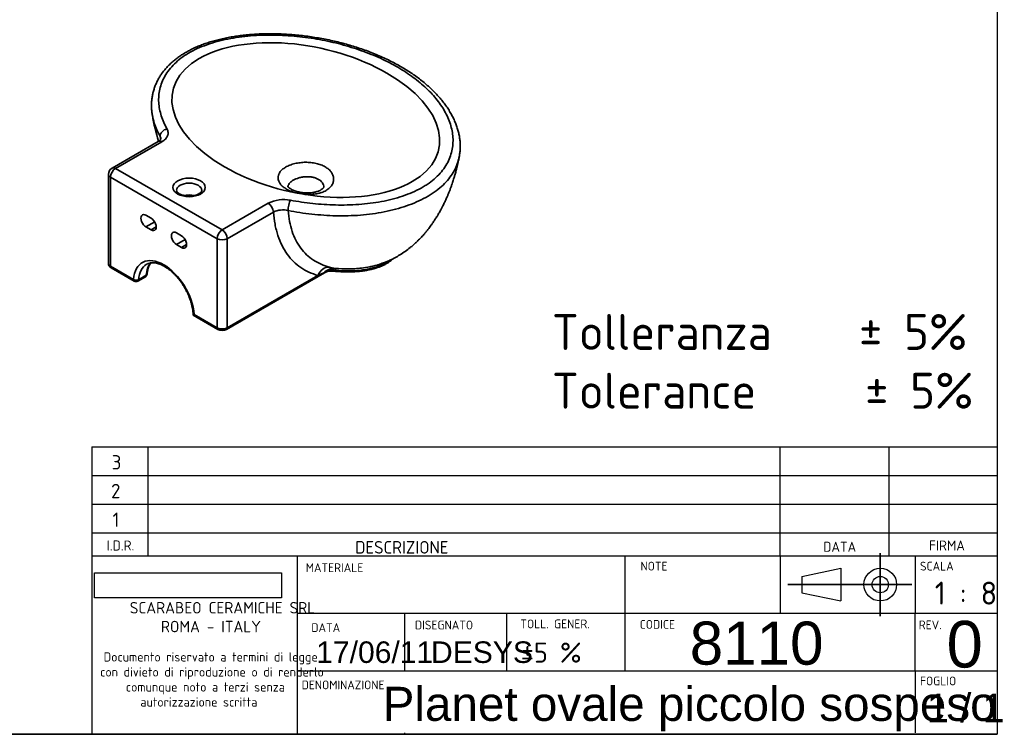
# Paper-space layout 'Foglio1' of a CAD drawing. Header units: millimetres. Extents: x 87 to 2283, y 58 to 1623.
# Tile 5 of 6: x 1185 to 2283, y 58 to 855. Entities that reach past the tile are written whole.
import ezdxf
from ezdxf.enums import TextEntityAlignment as Align
from ezdxf.lldxf.tags import DXFTag

# ---------------------------------------------------------------- set-up
doc = ezdxf.new("R2010")
doc.units = ezdxf.units.MM
for name, color, linetype in [('1', 7, 'Continuous'), ('Default', 7, 'Continuous'), ('Predefinito', 7, 'Continuous')]:
    doc.layers.add(name, color=color, linetype=linetype)
for name, color, linetype, lineweight in [('assi', 1, 'DASHDOT', 35), ('tangente', 2, 'Continuous', 35), ('visibile', 7, 'Continuous', 35)]:
    doc.layers.add(name, color=color, linetype=linetype, lineweight=lineweight)
doc.styles.add('SEACAD_Arial', font='ARIAL.TTF')
doc.styles.add('SEACAD_Solid_Edge_ISO', font='seiso.ttf')
doc.styles.add('SEACAD_Solid_Edge_ISOBI', font='seisobi.ttf')
tags = doc.linetypes.add('DASHDOT', pattern=[25.4, 12.7, -6.35, 0, -6.35]).pattern_tags.tags
tags[10:11] = [DXFTag(74, 4), DXFTag(75, 0), DXFTag(340, '0'), DXFTag(46, 0.0), DXFTag(50, 0.0), DXFTag(44, 0.0), DXFTag(45, 0.0)]
tags[8:9] = [DXFTag(74, 4), DXFTag(75, 0), DXFTag(340, '0'), DXFTag(46, 0.0), DXFTag(50, 0.0), DXFTag(44, 0.0), DXFTag(45, 0.0)]
tags[6:7] = [DXFTag(74, 4), DXFTag(75, 0), DXFTag(340, '0'), DXFTag(46, 0.0), DXFTag(50, 0.0), DXFTag(44, 0.0), DXFTag(45, 0.0)]
tags[4:5] = [DXFTag(74, 4), DXFTag(75, 0), DXFTag(340, '0'), DXFTag(46, 0.0), DXFTag(50, 0.0), DXFTag(44, 0.0), DXFTag(45, 0.0)]
picture_1 = doc.add_image_def('image1.jpg', size_in_pixel=(300, 40))

# ---------------------------------------------------------------- blocks, each defined once
blk = doc.blocks.new('SE7')
at = {"layer": 'tangente'}
for p, q in [((1343.2, 718.8), (1291.7, 689.1)), ((1291.7, 689.1), (1410.5, 620.5)), ((1404.8, 610.7), (1286.1, 679.3)), ((1286.1, 679.3), (1286.1, 580)), ((1410.5, 620.5), (1462, 650.2)), ((1467.7, 640.4), (1416.2, 610.7)), ((1335.3, 629.4), (1325.6, 623.8)), ((1337, 623.8), (1331.3, 620.5)), ((1369.2, 609.8), (1359.6, 604.2)), ((1370.9, 604.2), (1365.2, 600.9)), ((1404.8, 511.4), (1404.8, 610.7)), ((1416.2, 610.7), (1416.2, 511.4)), ((1286.1, 580), (1311.6, 565.2)), ((1536.5, 577.6), (1536.3, 577.6)), ((1537, 575.4), (1536.9, 575.4)), ((1317.3, 565), (1325.8, 569.9)), ((1416.2, 511.4), (1517.3, 569.8)), ((1379.3, 526.2), (1404.8, 511.4))]:
    blk.add_line(p, q, dxfattribs=at)
for centre, radius, start, end in [((1479.1, 617), 37.4, 78.5424, 117.2305), ((1478.4, 617.1), 25.7, 77.1822, 114.6968), ((1452.4, 729.4), 172.3, 292.1308, 294.4598), ((1535.6, 561.1), 16.5, 87.671, 135.991), ((1533.9, 557.1), 18.5, 80.8791, 123.3131), ((1560, 691.5), 116.3, 255.0926, 258.3355)]:
    blk.add_arc(centre, radius, start, end, dxfattribs=at)
for centre, major_axis, ratio, start_param, end_param in [((1349.1, 726.5), (6.96, 3.95), 0.775983, 1.156337, 2.817134), ((1343.2, 712.3), (4, -6.93), 0.57735, 2.356194, 3.141593), ((1291.7, 682.6), (8, 0), 0.57735, 3.141593, 3.926991), ((1291.7, 682.6), (-4, -6.93), 0.57735, 3.926991, 5.497787), ((1291.7, 682.6), (4, -6.93), 0.57735, 2.356194, 3.141593), ((1373.7, 664.6), (-14, 0), 0.57735, 3.137803, 6.277781), ((1462, 643.7), (4, -6.93), 0.57735, 0.785398, 2.356194), ((1486.6, 647.1), (-1.49, -7.86), 0.254002, 3.781258, 5.442055), ((1410.5, 614), (-4, -6.93), 0.57735, 3.926991, 5.497787), ((1410.5, 614), (4, -6.93), 0.57735, 0.785398, 2.356194), ((1410.5, 614), (-8, 0), 0.57735, 0.785398, 2.356194), ((1291.7, 583.3), (8, 0), 0.57735, 3.141593, 3.926991), ((1345.4, 542.5), (24, -41.6), 0.57735, 0.868828, 3.843561), ((1348.3, 544.1), (22, -38.1), 0.57735, 3.142987, 3.843561), ((1356.8, 549), (22, -38.1), 0.57735, 3.340056, 3.843561), ((1288.9, 581.6), (2, 3.46), 0.57735, 2.356194, 3.141593), ((1322.9, 571.8), (-3.99, 0.3), 0.623455, 2.401539, 3.139942), ((1528.6, 563.3), (4.1, 15.5), 0.806876, 0.204282, 1.357625), ((1535.7, 569.6), (0.45, 7.99), 0.14378, 5.528028, 6.232621), ((1535.9, 569.6), (0.6, 7.98), 0.121782, 5.530314, 6.239019), ((1314.5, 566.9), (2, 3.46), 0.57735, 2.356194, 3.141593), ((1314.5, 566.9), (3.99, -0.3), 0.623455, 3.972335, 5.543131), ((1314.5, 566.9), (-2, 3.46), 0.57735, 3.141593, 3.843561), ((1322.9, 571.8), (-2, 3.46), 0.57735, 3.141593, 3.843561), ((1407.7, 513.1), (2, 3.46), 0.57735, 2.356194, 3.141406), ((1410.5, 514.7), (-8, 0), 0.57735, 0.785398, 2.356194), ((1413.3, 513.1), (-2, 3.46), 0.57735, 3.141293, 3.926991)]:
    blk.add_ellipse(centre, major_axis=major_axis, ratio=ratio, start_param=start_param, end_param=end_param, dxfattribs=at)
blk.add_ellipse((1373.7, 667.9), major_axis=(18, 0), ratio=0.57735, dxfattribs=at)
for points, knots in [([(1486.6, 653.6), (1494.8, 652.1), (1503.1, 650.9), (1519.9, 649.1), (1528.4, 648.5), (1541.3, 648.2), (1545.6, 648.2), (1554.2, 648.4), (1558.6, 648.6), (1571.5, 649.6), (1579.9, 650.6), (1592.2, 652.9), (1596.3, 653.8), (1604.2, 655.8), (1608.1, 657), (1619.2, 660.7), (1626.1, 663.7), (1634, 668), (1635.5, 668.9), (1638.4, 670.8), (1639.9, 671.7), (1643.9, 674.7), (1646.4, 676.7), (1651, 680.9), (1653.1, 683.1), (1656.9, 687.6), (1658.5, 689.9), (1662.9, 697), (1664.9, 701.9), (1667.5, 711.8), (1668.1, 716.8), (1667.8, 726.7), (1667, 731.7), (1664.8, 739.1), (1664, 741.6), (1662, 746.4), (1660.8, 748.8), (1657, 756), (1653.9, 760.6), (1648.5, 767.4), (1646.6, 769.7), (1642.6, 774.1), (1640.4, 776.3), (1633.7, 782.6), (1628.8, 786.7), (1618.2, 794.5), (1612.5, 798.3), (1600.2, 805.4), (1593.8, 808.7), (1580.2, 814.9), (1573.2, 817.7), (1562.1, 821.6), (1558.3, 822.9), (1550.7, 825.2), (1546.8, 826.4), (1535.1, 829.5), (1527.1, 831.2), (1510.8, 834.2), (1502.4, 835.4), (1489.6, 836.7), (1485.3, 837), (1476.7, 837.5), (1472.4, 837.7), (1459.4, 837.8), (1450.8, 837.5), (1437.9, 836.5), (1433.6, 836), (1425.2, 834.8), (1421, 834.1), (1412.9, 832.5), (1408.9, 831.6), (1401.1, 829.4), (1397.2, 828.2), (1389.8, 825.6), (1386.2, 824.2), (1379.4, 821.1), (1376.2, 819.4), (1367, 814), (1361.8, 810), (1355.2, 803.6), (1353.2, 801.3), (1349.6, 796.7), (1348.1, 794.4), (1345.4, 789.6), (1344.2, 787.2), (1342.3, 782.4), (1341.6, 779.9), (1339.9, 772.4), (1339.5, 767.4), (1340.1, 757.5), (1341.1, 752.5), (1344.2, 742.6), (1346.4, 737.8), (1349.1, 733)], [0, 0, 0, 0, 0.03125, 0.03125, 0.0625, 0.0625, 0.078125, 0.078125, 0.09375, 0.09375, 0.125, 0.125, 0.140625, 0.140625, 0.15625, 0.15625, 0.1875, 0.1875, 0.195312, 0.195312, 0.203125, 0.203125, 0.21875, 0.21875, 0.234375, 0.234375, 0.25, 0.25, 0.28125, 0.28125, 0.3125, 0.3125, 0.34375, 0.34375, 0.359375, 0.359375, 0.375, 0.375, 0.40625, 0.40625, 0.421875, 0.421875, 0.4375, 0.4375, 0.46875, 0.46875, 0.5, 0.5, 0.53125, 0.53125, 0.5625, 0.5625, 0.578125, 0.578125, 0.59375, 0.59375, 0.625, 0.625, 0.65625, 0.65625, 0.671875, 0.671875, 0.6875, 0.6875, 0.71875, 0.71875, 0.734375, 0.734375, 0.75, 0.75, 0.765625, 0.765625, 0.78125, 0.78125, 0.796875, 0.796875, 0.8125, 0.8125, 0.84375, 0.84375, 0.859375, 0.859375, 0.875, 0.875, 0.890625, 0.890625, 0.90625, 0.90625, 0.9375, 0.9375, 0.96875, 0.96875, 1, 1, 1, 1]), ([(1341.5, 724.5), (1338.7, 729.4), (1336.4, 734.4), (1333.9, 742.4), (1333.2, 745.3), (1332.7, 748.2)], [0, 0, 0, 0, 0.03125, 0.03125, 0.04873903, 0.04873903, 0.04873903, 0.04873903]), ([(1349.1, 733), (1349.4, 732.4), (1349.7, 731.8), (1350.1, 730.5), (1350.2, 729.9), (1350.3, 728.9), (1350.3, 728.6), (1350.3, 728), (1350.2, 727.6), (1350.1, 726.7), (1349.9, 726.1), (1349.5, 725.1), (1349.3, 724.8), (1349, 724.2), (1348.8, 723.9), (1348.2, 723), (1347.7, 722.4), (1346.7, 721.3), (1346.1, 720.8), (1345.1, 720), (1344.7, 719.8), (1344, 719.3), (1343.6, 719.1), (1343.2, 718.8)], [0, 0, 0, 0, 0.125, 0.125, 0.25, 0.25, 0.3125, 0.3125, 0.375, 0.375, 0.5, 0.5, 0.5625, 0.5625, 0.625, 0.625, 0.75, 0.75, 0.875, 0.875, 0.9375, 0.9375, 1, 1, 1, 1]), ([(1675, 703), (1674.7, 701.3), (1674.3, 699.6), (1672.4, 692.7), (1670.2, 687.7), (1665.5, 680.4), (1663.7, 678), (1659.7, 673.4), (1657.5, 671.1), (1652.6, 666.7), (1649.9, 664.6), (1644.1, 660.6), (1640.9, 658.6), (1631, 653.1), (1623.8, 650), (1612.1, 645.9), (1608.1, 644.7), (1599.7, 642.4), (1595.5, 641.5), (1582.5, 638.9), (1573.7, 637.7), (1555.7, 636.3), (1546.5, 636.1), (1528.3, 636.5), (1519.3, 637.1), (1501.5, 639.1), (1492.8, 640.4), (1484.1, 642.2)], [0.7085835, 0.7085835, 0.7085835, 0.7085835, 0.71875, 0.71875, 0.75, 0.75, 0.765625, 0.765625, 0.78125, 0.78125, 0.796875, 0.796875, 0.8125, 0.8125, 0.84375, 0.84375, 0.859375, 0.859375, 0.875, 0.875, 0.90625, 0.90625, 0.9375, 0.9375, 0.96875, 0.96875, 1, 1, 1, 1]), ([(1481.3, 690.4), (1482.8, 691.3), (1484.4, 692), (1487.8, 693.4), (1489.7, 693.9), (1493.5, 694.9), (1495.4, 695.2), (1499.5, 695.7), (1501.5, 695.9), (1505.5, 695.9), (1507.6, 695.8), (1511.5, 695.4), (1513.5, 695.1), (1517.2, 694.2), (1519, 693.7), (1522.3, 692.4), (1523.9, 691.7), (1526.8, 690), (1528.1, 689.1), (1530.4, 687.1), (1531.4, 686), (1533, 683.8), (1533.6, 682.6), (1534.5, 680.2), (1534.8, 679), (1534.9, 676.5), (1534.8, 675.3), (1534.1, 672.9), (1533.6, 671.7), (1532.2, 669.4), (1531.2, 668.3), (1529.1, 666.3), (1527.8, 665.3), (1524.9, 663.6), (1523.3, 662.9), (1519.9, 661.7), (1518, 661.2), (1514.2, 660.5), (1512.3, 660.2), (1508.2, 660), (1506.2, 660), (1503.2, 660.1), (1502.3, 660.2), (1501.3, 660.3)], [0, 0, 0, 0, 0.03125, 0.03125, 0.0625, 0.0625, 0.09375, 0.09375, 0.125, 0.125, 0.15625, 0.15625, 0.1875, 0.1875, 0.21875, 0.21875, 0.25, 0.25, 0.28125, 0.28125, 0.3125, 0.3125, 0.34375, 0.34375, 0.375, 0.375, 0.40625, 0.40625, 0.4375, 0.4375, 0.46875, 0.46875, 0.5, 0.5, 0.53125, 0.53125, 0.5625, 0.5625, 0.59375, 0.59375, 0.625, 0.625, 0.6397323, 0.6397323, 0.6397323, 0.6397323]), ([(1493, 661.7), (1492.8, 661.8), (1492.6, 661.9), (1490.5, 662.4), (1488.7, 663), (1485.3, 664.4), (1483.8, 665.1), (1480.9, 666.8), (1479.6, 667.7), (1477.3, 669.6), (1476.3, 670.6), (1474.7, 672.7), (1474, 673.8), (1473.1, 676), (1472.9, 677.1), (1472.8, 679.3), (1472.9, 680.4), (1473.6, 682.6), (1474.1, 683.7), (1475.5, 685.8), (1476.4, 686.8), (1478.6, 688.7), (1479.9, 689.6), (1481.3, 690.4)], [0.683916, 0.683916, 0.683916, 0.683916, 0.6875, 0.6875, 0.71875, 0.71875, 0.75, 0.75, 0.78125, 0.78125, 0.8125, 0.8125, 0.84375, 0.84375, 0.875, 0.875, 0.90625, 0.90625, 0.9375, 0.9375, 0.96875, 0.96875, 1, 1, 1, 1]), ([(1518, 676.9), (1517, 677.4), (1516, 677.9), (1513.9, 678.7), (1512.7, 679), (1510.3, 679.5), (1509, 679.6), (1506.5, 679.8), (1505.1, 679.8), (1502.5, 679.7), (1501.2, 679.6), (1498.7, 679.1), (1497.4, 678.9), (1493.8, 677.8), (1491.6, 676.9), (1488.8, 675.3), (1487.9, 674.7), (1486.5, 673.5), (1485.9, 672.9), (1484.9, 671.6), (1484.5, 670.9), (1484.1, 669.8), (1483.9, 669.3), (1483.9, 668.9)], [0, 0, 0, 0, 0.03125, 0.03125, 0.0625, 0.0625, 0.09375, 0.09375, 0.125, 0.125, 0.15625, 0.15625, 0.1875, 0.1875, 0.25, 0.25, 0.28125, 0.28125, 0.3125, 0.3125, 0.34375, 0.34375, 0.3649951, 0.3649951, 0.3649951, 0.3649951]), ([(1523.8, 668.2), (1523.8, 668.2), (1523.8, 668.2), (1523.8, 669), (1523.7, 669.8), (1523.2, 671.4), (1522.8, 672.2), (1521.3, 674.4), (1519.9, 675.8), (1518, 676.9)], [0.8747113, 0.8747113, 0.8747113, 0.8747113, 0.875, 0.875, 0.90625, 0.90625, 0.9375, 0.9375, 1, 1, 1, 1]), ([(1517.3, 569.8), (1510.4, 571.7), (1504, 574.6), (1495.4, 580.5), (1492.7, 582.7), (1487.7, 587.7), (1485.3, 590.5), (1478.8, 599.5), (1475.4, 606.5), (1472.1, 616.3), (1471.5, 618.3), (1470.4, 622.5), (1469.9, 624.6), (1468.6, 631.2), (1468, 635.7), (1467.7, 640.4)], [0, 0, 0, 0, 0.25, 0.25, 0.375, 0.375, 0.5, 0.5, 0.75, 0.75, 0.8125, 0.8125, 0.875, 0.875, 1, 1, 1, 1]), ([(1484.1, 642.2), (1484.4, 637.9), (1484.9, 633.9), (1486.4, 626.1), (1487.4, 622.4), (1490.9, 611.9), (1494.1, 605.7), (1500.1, 597.6), (1502.3, 595.1), (1507.1, 590.6), (1509.6, 588.7), (1515, 585.1), (1517.8, 583.6), (1523.8, 581), (1526.9, 579.9), (1530.1, 579.1)], [0, 0, 0, 0, 0.125, 0.125, 0.25, 0.25, 0.5, 0.5, 0.625, 0.625, 0.75, 0.75, 0.875, 0.875, 1, 1, 1, 1]), ([(1524.7, 572.8), (1524.7, 572.8), (1524.7, 572.7), (1524.5, 572.6), (1524.3, 572.6), (1524, 572.5), (1523.9, 572.5), (1523.7, 572.6)], [0.7357756, 0.7357756, 0.7357756, 0.7357756, 0.75, 0.75, 0.875, 0.875, 1, 1, 1, 1]), ([(1536.9, 575.4), (1536.7, 575.1), (1536.4, 574.9), (1535.8, 574.7), (1535.4, 574.6), (1534.5, 574.6), (1534, 574.6), (1533.4, 574.6)], [0, 0, 0, 0, 0.125, 0.125, 0.25, 0.25, 0.4330329, 0.4330329, 0.4330329, 0.4330329]), ([(1536.5, 577.6), (1541.4, 577.2), (1546.3, 577), (1553.6, 577.1), (1556.1, 577.2), (1561, 577.4), (1563.4, 577.6), (1569, 578.3), (1572.1, 578.7), (1575.2, 579.3)], [0, 0, 0, 0, 0.03125, 0.03125, 0.046875, 0.046875, 0.0625, 0.0625, 0.08301264, 0.08301264, 0.08301264, 0.08301264])]:
    blk.add_open_spline(points, degree=3, knots=knots, dxfattribs=at)
for points in [[(1341.9, 721.4), (1341.7, 722.4), (1341.6, 723.4), (1341.5, 724.5)], [(1342.3, 722.2), (1342.2, 722.9), (1342, 723.7), (1341.5, 724.5)]]:
    blk.add_open_spline(points, degree=3, dxfattribs=at)
at = {"layer": 'visibile'}
for p, q in [((1339.2, 719.2), (1287.7, 689.5)), ((1283.7, 682.6), (1283.7, 583.3)), ((1331.3, 633.6), (1325.6, 636.8)), ((1325.6, 623.8), (1331.3, 620.5)), ((1359.6, 617.2), (1365.2, 614)), ((1365.2, 600.9), (1359.6, 604.2)), ((1286.9, 578.2), (1312.5, 563.4)), ((1415.3, 509.6), (1524.8, 572.8)), ((1316.5, 563.4), (1324.9, 568.3)), ((1378.2, 525.4), (1405.7, 509.6))]:
    blk.add_line(p, q, dxfattribs=at)
for centre, radius, start, end in [((1551.7, 785.5), 222.1, 189.6556, 197.2947), ((1291.7, 682.6), 8, 120, 180), ((1289.6, 583.4), 5.87, 181.0547, 242.4739), ((1322.9, 571.8), 4, 300, 355.6778), ((1531.9, 560.6), 14.1, 83.5866, 120.3449), ((1314.5, 566.9), 4, 240, 300), ((1410.5, 518.6), 10.2, 241.7528, 298.2472)]:
    blk.add_arc(centre, radius, start, end, dxfattribs=at)
for centre, major_axis, ratio, start_param, end_param in [((1503.8, 743), (148.3, -32.5), 0.538579, 1.037048, 2.607845), ((1503.8, 743), (148.3, -32.5), 0.538579, 2.607845, 4.178641), ((1503.8, 743), (-148.3, 32.5), 0.538579, 2.607845, 4.178641), ((1503.8, 743), (-148.3, 32.5), 0.538579, 1.037048, 2.607845), ((1373.7, 651.5), (14, 0), 0.57735, 1.148811, 2.000774), ((1325.6, 630.3), (4, -6.93), 0.57735, 2.356194, 5.497787), ((1331.3, 627), (-4, 6.93), 0.57735, 2.356194, 5.497787), ((1359.6, 610.7), (4, -6.93), 0.57735, 2.356194, 5.497787), ((1365.2, 607.4), (-4, 6.93), 0.57735, 2.356194, 5.497787)]:
    blk.add_ellipse(centre, major_axis=major_axis, ratio=ratio, start_param=start_param, end_param=end_param, dxfattribs=at)
for points, knots in [([(1675, 703), (1675.1, 703.7), (1675.5, 705.8), (1675.9, 709.5), (1676, 713.9), (1675.9, 718.3), (1675.4, 722.8), (1674.6, 727.3), (1673.4, 731.8), (1672, 736.5), (1670.2, 741.1), (1668, 745.8), (1665.6, 750.4), (1662.8, 755), (1659.7, 759.6), (1656.3, 764.1), (1652.5, 768.6), (1648.4, 773.1), (1644, 777.4), (1639.3, 781.7), (1634.4, 785.9), (1629.2, 789.9), (1623.7, 793.9), (1617.9, 797.7), (1611.9, 801.3), (1605.6, 804.9), (1599.2, 808.3), (1592.5, 811.6), (1585.6, 814.7), (1578.6, 817.6), (1571.4, 820.4), (1564.1, 822.9), (1556.6, 825.3), (1549.1, 827.6), (1541.4, 829.6), (1533.6, 831.4), (1525.8, 833.1), (1517.9, 834.5), (1510, 835.8), (1502, 836.9), (1494, 837.8), (1486.2, 838.4), (1478.4, 838.9), (1470.7, 839.2), (1463.1, 839.2), (1455.6, 839.1), (1448.3, 838.8), (1441, 838.3), (1434, 837.6), (1427.2, 836.7), (1420.5, 835.6), (1414, 834.4), (1407.8, 833), (1401.7, 831.4), (1395.9, 829.7), (1390.3, 827.8), (1384.9, 825.8), (1379.9, 823.6), (1375.1, 821.3), (1370.6, 818.8), (1366.3, 816.2), (1362.2, 813.5), (1358.3, 810.6), (1354.6, 807.5), (1351.1, 804.2), (1347.9, 800.9), (1345, 797.4), (1342.4, 793.8), (1340.1, 790.1), (1338.1, 786.3), (1336.3, 782.4), (1334.8, 778.4), (1333.6, 774.2), (1332.6, 770), (1332, 765.7), (1331.7, 761.4), (1331.7, 757), (1332, 752.5), (1332.4, 749.8), (1332.7, 748.2)], [0, 0, 0, 0, 0.006089, 0.018206, 0.030409, 0.042745, 0.05526, 0.068001, 0.08101, 0.094328, 0.107986, 0.121807, 0.135763, 0.149899, 0.164215, 0.178707, 0.193368, 0.208187, 0.223123, 0.238194, 0.253238, 0.268287, 0.283361, 0.298488, 0.313695, 0.328978, 0.344229, 0.359442, 0.374611, 0.38973, 0.40479, 0.419786, 0.434711, 0.449563, 0.464338, 0.479034, 0.493651, 0.508191, 0.522656, 0.537052, 0.551306, 0.565266, 0.57902, 0.592563, 0.605895, 0.619022, 0.631953, 0.644702, 0.657297, 0.669536, 0.681635, 0.693577, 0.705351, 0.716954, 0.728386, 0.739653, 0.750767, 0.761748, 0.772383, 0.782929, 0.793581, 0.804334, 0.815184, 0.826122, 0.837131, 0.848193, 0.859284, 0.870362, 0.881208, 0.892499, 0.903897, 0.915417, 0.927073, 0.938876, 0.950837, 0.962966, 0.975266, 0.987751, 1, 1, 1, 1]), ([(1342.3, 722.2), (1342.3, 722.2), (1342.3, 722.1), (1342.3, 722.2), (1342.2, 721.9), (1342, 721.5), (1341.5, 720.9), (1340.7, 720.2), (1339.9, 719.6), (1339.3, 719.3), (1339.2, 719.2)], [0, 0, 0, 0, 0.041212, 0.257615, 0.420867, 0.548958, 0.686798, 0.818839, 0.95676, 1, 1, 1, 1]), ([(1583.8, 581.5), (1584.4, 581.7), (1585.5, 582), (1587.3, 582.6), (1588.7, 583.2), (1589.9, 583.6), (1590.8, 583.9), (1592.1, 584.4), (1593.7, 585), (1595.4, 585.8), (1597.7, 586.8), (1600.3, 588), (1604.1, 590), (1608.9, 592.7), (1614.6, 596.5), (1619.5, 600.2), (1623.3, 603.4), (1626.2, 606), (1629, 608.7), (1632.1, 611.8), (1635.1, 615.1), (1637.8, 618.3), (1639.9, 620.9), (1641.7, 623.2), (1643.4, 625.5), (1645.3, 628.3), (1647.5, 631.5), (1649.5, 634.7), (1651.2, 637.4), (1652.5, 639.7), (1653.7, 641.9), (1655.1, 644.5), (1656.8, 647.8), (1658.6, 651.3), (1660.2, 654.7), (1661.4, 657.6), (1662.7, 660.6), (1664, 663.7), (1665.2, 667), (1666.4, 670.2), (1667.4, 673), (1668.2, 675.7), (1669.1, 678.5), (1670.1, 681.9), (1671.2, 685.9), (1672.2, 689.8), (1673.1, 693.5), (1673.9, 697.2), (1674.6, 700.4), (1674.9, 702.3), (1675, 703)], [0, 0, 0, 0, 0.013016, 0.027865, 0.038725, 0.042777, 0.050336, 0.058081, 0.067699, 0.081233, 0.094353, 0.116174, 0.136659, 0.177271, 0.223192, 0.269344, 0.296053, 0.318985, 0.342425, 0.370428, 0.401882, 0.42711, 0.447609, 0.464451, 0.481465, 0.501885, 0.526905, 0.552621, 0.571784, 0.586609, 0.601697, 0.618379, 0.640478, 0.669254, 0.692076, 0.70892, 0.728012, 0.750286, 0.771406, 0.792836, 0.811828, 0.827388, 0.843896, 0.866339, 0.892916, 0.918992, 0.94098, 0.962497, 0.988284, 1, 1, 1, 1]), ([(1363, 660.7), (1362.8, 660.9), (1362.2, 661.2), (1361.3, 661.9), (1360.5, 662.7), (1360, 663.4), (1359.8, 664), (1359.7, 664.4), (1359.7, 664.6), (1359.7, 664.6)], [0, 0, 0, 0, 0.090208, 0.261482, 0.432256, 0.604472, 0.783512, 0.98158, 1, 1, 1, 1]), ([(1387.7, 664.6), (1387.7, 664.5), (1387.7, 664.2), (1387.6, 663.7), (1387.2, 663), (1386.5, 662.2), (1385.6, 661.5), (1384.4, 660.7), (1383, 659.9), (1381.3, 659.3), (1379.4, 658.8), (1377.4, 658.4), (1375.3, 658.2), (1373.1, 658.2), (1371, 658.3), (1368.9, 658.6), (1367, 659.1), (1365.2, 659.7), (1363.9, 660.2), (1363.2, 660.6), (1363, 660.7)], [0, 0, 0, 0, 0.040414, 0.103132, 0.160038, 0.214406, 0.272201, 0.329272, 0.386426, 0.444048, 0.502245, 0.560955, 0.620046, 0.67936, 0.73873, 0.797943, 0.85682, 0.915201, 0.972953, 1, 1, 1, 1]), ([(1523.8, 668.2), (1523.8, 668.2), (1523.8, 668.2), (1523.7, 667.9), (1523.6, 667.6), (1523.2, 667.1), (1522.6, 666.5), (1521.6, 665.8), (1520.4, 665), (1518.9, 664.2), (1517.1, 663.5), (1515.3, 662.9), (1513.2, 662.4), (1511.1, 662.1), (1508.7, 661.8), (1506.2, 661.7), (1503.5, 661.7), (1500.9, 661.9), (1498.3, 662.3), (1495.9, 662.8), (1493.6, 663.4), (1491.5, 664.1), (1489.5, 664.9), (1487.8, 665.7), (1486.3, 666.6), (1485.2, 667.3), (1484.5, 668), (1484, 668.5), (1483.8, 668.8), (1483.8, 668.9), (1483.8, 668.9), (1483.8, 668.9)], [0, 0, 0, 0, 0.059093, 0.0963153, 0.1263092, 0.1546261, 0.1844744, 0.214829, 0.2460046, 0.2779026, 0.3101698, 0.3422375, 0.3700502, 0.3999589, 0.4320585, 0.4653112, 0.4993205, 0.5335851, 0.5674325, 0.6003741, 0.6323942, 0.6651645, 0.6983987, 0.7314898, 0.7637429, 0.7946604, 0.8239783, 0.8517829, 0.8791659, 0.9114585, 0.9125503, 0.9125503, 0.9125503, 0.9125503]), ([(1326.3, 582.1), (1326.5, 582.3), (1327.2, 582.7), (1328.7, 583.3), (1330.7, 583.8), (1332.8, 583.9), (1335, 583.8), (1337.3, 583.5), (1339.7, 582.8), (1342.2, 581.9), (1344.7, 580.7), (1347.3, 579.2), (1349.9, 577.5), (1352.5, 575.6), (1355, 573.4), (1357.5, 571), (1360, 568.3), (1362.3, 565.5), (1364.6, 562.6), (1366.7, 559.5), (1368.7, 556.2), (1370.5, 552.9), (1372.2, 549.5), (1373.6, 546.1), (1374.9, 542.7), (1376, 539.2), (1376.9, 535.8), (1377.5, 532.5), (1378, 529.3), (1378.2, 526.9), (1378.2, 525.7), (1378.2, 525.5)], [0, 0, 0, 0, 0.013813, 0.053691, 0.093146, 0.131486, 0.168719, 0.205145, 0.24107, 0.276723, 0.312255, 0.347759, 0.383275, 0.418839, 0.454465, 0.490157, 0.525912, 0.561721, 0.597575, 0.633461, 0.669367, 0.705282, 0.74119, 0.777076, 0.812928, 0.848733, 0.884479, 0.920155, 0.955751, 0.991264, 1, 1, 1, 1]), ([(1326.9, 571.5), (1327, 572), (1327.1, 573.3), (1327.5, 575.5), (1328.1, 577.9), (1328.8, 580.1), (1329.8, 582), (1330.6, 583.2), (1331, 583.7), (1331, 583.8)], [0, 0, 0, 0, 0.0619704, 0.1804511, 0.2989371, 0.417771, 0.5374467, 0.6586854, 0.6650551, 0.6650551, 0.6650551, 0.6650551]), ([(1533.4, 574.7), (1534.2, 574.6), (1536.7, 574.3), (1541.4, 574), (1547.1, 573.7), (1552.7, 573.7), (1558, 573.9), (1563.1, 574.3), (1567.9, 574.8), (1572.4, 575.6), (1576.7, 576.5), (1580.8, 577.5), (1584.6, 578.8), (1588.1, 580.2), (1591.4, 581.7), (1594.5, 583.4), (1597.3, 585.2), (1599.5, 586.9), (1600.7, 588), (1601.2, 588.5)], [0, 0, 0, 0, 0.0205072, 0.0805843, 0.138151, 0.1932671, 0.2460102, 0.2965104, 0.3449745, 0.3916609, 0.4368605, 0.4809669, 0.5232564, 0.5651597, 0.6068406, 0.6480383, 0.6884697, 0.7280609, 0.7523998, 0.7523998, 0.7523998, 0.7523998]), ([(1537, 575.4), (1539.3, 575.2), (1541.7, 575.1), (1546.5, 574.9), (1548.9, 574.8), (1556, 574.9), (1560.7, 575.1), (1567.7, 575.9), (1570, 576.2), (1574.6, 577.1), (1576.8, 577.5), (1581.1, 578.7), (1583.2, 579.3), (1587.3, 580.7), (1589.2, 581.6), (1592.9, 583.3), (1594.7, 584.3), (1597.4, 586.1), (1598.5, 586.8), (1599.5, 587.6)], [0, 0, 0, 0, 0.015625, 0.015625, 0.03125, 0.03125, 0.0625, 0.0625, 0.078125, 0.078125, 0.09375, 0.09375, 0.109375, 0.109375, 0.125, 0.125, 0.140625, 0.140625, 0.1519548, 0.1519548, 0.1519548, 0.1519548]), ([(1575.2, 579.3), (1576.8, 579.7), (1578.3, 580), (1581.4, 580.8), (1582.9, 581.2), (1584.4, 581.7)], [0.08301264, 0.08301264, 0.08301264, 0.08301264, 0.09375, 0.09375, 0.10423421, 0.10423421, 0.10423421, 0.10423421]), ([(1378.2, 525.5), (1378.2, 525.5), (1378.2, 525.5), (1378.2, 525.5), (1378.4, 525.6), (1378.6, 525.8), (1378.7, 525.8), (1378.9, 526), (1379, 526), (1379.1, 526.1), (1379.2, 526.1), (1379.3, 526.2)], [0.4586462, 0.4586462, 0.4586462, 0.4586462, 0.5, 0.5, 0.75, 0.75, 0.875, 0.875, 0.9375, 0.9375, 1, 1, 1, 1])]:
    blk.add_open_spline(points, degree=3, knots=knots, dxfattribs=at)
blk = doc.blocks.new('SEANNOT_GROUP10')
at = {"layer": 'Default', "color": 7, "linetype": 'Continuous', "style": 'SEACAD_Arial'}
blk.add_text('17/06/11', height=24, dxfattribs=at).set_placement((1515.4, 161.8), align=Align.TOP_LEFT)
blk = doc.blocks.new('SEANNOT_GROUP11')
at = {"layer": 'Default', "color": 7, "linetype": 'Continuous', "style": 'SEACAD_Arial'}
blk.add_text('1 / 1', height=32, dxfattribs=at).set_placement((2196.2, 103.7), align=Align.TOP_LEFT)
blk = doc.blocks.new('SEANNOT_GROUP12')
at = {"layer": 'assi'}
for p, q in [((2144.4, 260.1), (2144.4, 190.1)), ((2179.4, 225.1), (2109.4, 225.1))]:
    blk.add_line(p, q, dxfattribs=at)
blk = doc.blocks.new('SEANNOT_GROUP13')
at = {"layer": 'assi'}
blk.add_line((2116.7, 225.1), (2041.4, 225.1), dxfattribs=at)
blk = doc.blocks.new('SEANNOT_GROUP14')
at = {"layer": 'Predefinito', "color": 7, "linetype": 'Continuous', "style": 'SEACAD_Arial'}
blk.add_text('Planet ovale piccolo sospeso', height=38, dxfattribs=at).set_placement((1589.5, 111.2), align=Align.TOP_LEFT)
blk = doc.blocks.new('SEANNOT_GROUP16')
at = {"layer": 'Predefinito', "color": 7, "linetype": 'Continuous', "style": 'SEACAD_Arial'}
blk.add_text('DESYS', height=24, dxfattribs=at).set_placement((1643.4, 161.8), align=Align.TOP_LEFT)
blk = doc.blocks.new('SEANNOT_GROUP18')
at = {"layer": 'Predefinito', "color": 7, "linetype": 'Continuous', "style": 'SEACAD_Arial'}
blk.add_text('8110', height=48, dxfattribs=at).set_placement((1931.9, 183.9), align=Align.TOP_LEFT)
blk = doc.blocks.new('SEANNOT_GROUP19')
at = {"layer": 'Predefinito', "color": 7, "linetype": 'Continuous', "style": 'SEACAD_Arial'}
blk.add_text('0', height=52, dxfattribs=at).set_placement((2218.3, 184.7), align=Align.TOP_LEFT)

psp = doc.layouts.new('Foglio1')

# ---------------------------------------------------------------- linework, layer by layer
at = {"layer": '1', "color": 7, "linetype": 'Continuous'}
for p, q in [((2274.853, 1622.76), (2274.853, 58.25)), ((1265.035, 378.794), (2274.853, 378.794)), ((2032.702, 257.184), (2032.702, 378.784)), ((2154.302, 257.184), (2154.302, 378.784)), ((1265.035, 346.794), (2274.853, 346.794)), ((1265.035, 314.794), (2274.853, 314.794)), ((1265.035, 282.794), (2274.853, 282.794)), ((1265.035, 257.184), (2274.853, 257.184)), ((2032.702, 257.184), (2032.702, 193.184)), ((2183.096, 257.184), (2183.096, 193.184)), ((2056.789, 234.222), (2100.282, 243.339)), ((2100.282, 243.339), (2100.282, 206.873)), ((2056.789, 234.222), (2056.789, 215.989)), ((2056.789, 215.989), (2100.282, 206.873)), ((1494.246, 193.184), (2274.853, 193.184)), ((2183.096, 129.184), (2183.096, 193.184)), ((1494.246, 129.184), (2274.853, 129.184)), ((2183.096, 129.184), (2183.096, 59.772)), ((2274.853, 58.25), (86.851, 58.25)), ((710.343, 58.476), (2274.853, 58.476))]:
    psp.add_line(p, q, dxfattribs=at)
for radius in [18.233, 9.116]:
    psp.add_circle((2144.406, 225.106), radius, dxfattribs=at)
at = {"layer": 'Predefinito', "color": 7, "linetype": 'Continuous'}
for p, q in [((1265.035, 378.794), (1265.035, 59.591)), ((1327.547, 378.794), (1327.547, 257.184)), ((1494.246, 257.184), (1494.246, 59.591)), ((1859.482, 257.184), (1859.482, 129.184)), ((1613.714, 193.184), (1613.714, 129.184)), ((1727.669, 193.184), (1727.669, 129.184)), ((1613.714, 59.772), (1613.714, 59.591))]:
    psp.add_line(p, q, dxfattribs=at)

# ---------------------------------------------------------------- block references
at = {"layer": 'assi'}
psp.add_blockref('SEANNOT_GROUP13', (0, 0), dxfattribs=at)
at = {"layer": 'Default'}
for name in ['SE7', 'SEANNOT_GROUP10', 'SEANNOT_GROUP11']:
    psp.add_blockref(name, (0, 0), dxfattribs=at)
at = {"layer": 'Predefinito'}
for name in ['SEANNOT_GROUP12', 'SEANNOT_GROUP18', 'SEANNOT_GROUP19', 'SEANNOT_GROUP16', 'SEANNOT_GROUP14']:
    psp.add_blockref(name, (0, 0), dxfattribs=at)

# ---------------------------------------------------------------- texts
at = {"layer": '1', "color": 7, "linetype": 'Continuous', "style": 'SEACAD_Solid_Edge_ISO'}
for s, height, p in [('MATERIALE', 9.792, (1503.784, 248.912)), ('NOTE', 9.792, (1876.995, 250.604)), ('SCALA', 9.792, (2188.634, 250.604)), ('1 : 8', 25.6, (2205.049, 228.426)), ('DATA', 9.792, (1509.924, 182.09)), ('DISEGNATO', 9.792, (1625.453, 184.956)), ('TOLL. GENER.', 9.792, (1743.052, 186.203)), ('CODICE', 9.792, (1876.201, 185.638)), ('REV.', 9.792, (2187.249, 185.109)), ('±5 %', 22.4, (1743.62, 160.499)), ('FOGLIO', 9.792, (2188.634, 122.604)), ('DENOMINAZIONE', 9.76717, (1499.204, 118.189))]:
    psp.add_text(s, height=height, dxfattribs=at).set_placement(p, align=Align.TOP_LEFT)
at = {"layer": 'Default', "color": 7, "linetype": 'Continuous', "style": 'SEACAD_Solid_Edge_ISO'}
for s, p in [('Tolleranza    ± 5%', (1778.257, 526.729)), ('Tolerance     ± 5%', (1778.257, 461.275))]:
    psp.add_text(s, height=40, dxfattribs=at).set_placement(p, align=Align.TOP_LEFT)
at = {"layer": 'Predefinito', "color": 7, "linetype": 'Continuous'}
for s, height, style, p in [('3', 16, 'SEACAD_Solid_Edge_ISO', (1287.382, 369.451)), ('2', 16, 'SEACAD_Solid_Edge_ISO', (1286.654, 337.451)), ('1', 16, 'SEACAD_Solid_Edge_ISO', (1288.291, 305.451)), ('I.D.R.', 11.2, 'SEACAD_Solid_Edge_ISO', (1281.719, 274.309)), ('DESCRIZIONE', 14, 'SEACAD_Solid_Edge_ISO', (1558.833, 273.699)), ('DATA', 11.2, 'SEACAD_Solid_Edge_ISO', (2080.661, 272.862)), ('FIRMA', 11.2, 'SEACAD_Solid_Edge_ISO', (2198.759, 274.299)), ('SCARABEO CERAMICHE SRL', 12.8, 'SEACAD_Solid_Edge_ISOBI', (1307.468, 205.718)), ('ROMA - ITALY', 12.8, 'SEACAD_Solid_Edge_ISOBI', (1342.231, 184.773)), ('Documento riservato a termini di legge', 10.24, 'SEACAD_Solid_Edge_ISO', (1278.329, 149.614)), ('con divieto di riproduzione o di renderlo', 10.24, 'SEACAD_Solid_Edge_ISO', (1274.489, 132.857)), ('comunque noto a terzi senza ', 10.24, 'SEACAD_Solid_Edge_ISO', (1303.114, 116.101)), ('autorizzazione scritta', 10.24, 'SEACAD_Solid_Edge_ISO', (1319.289, 99.345))]:
    psp.add_text(s, height=height, dxfattribs=dict(at, style=style)).set_placement(p, align=Align.TOP_LEFT)

# ---------------------------------------------------------------- pictures from other files: only their frames are drawn
image = psp.add_image(picture_1, insert=(1268.332, 210.476), size_in_units=(208.19, 27.759))

doc.saveas('drawing.dxf')
